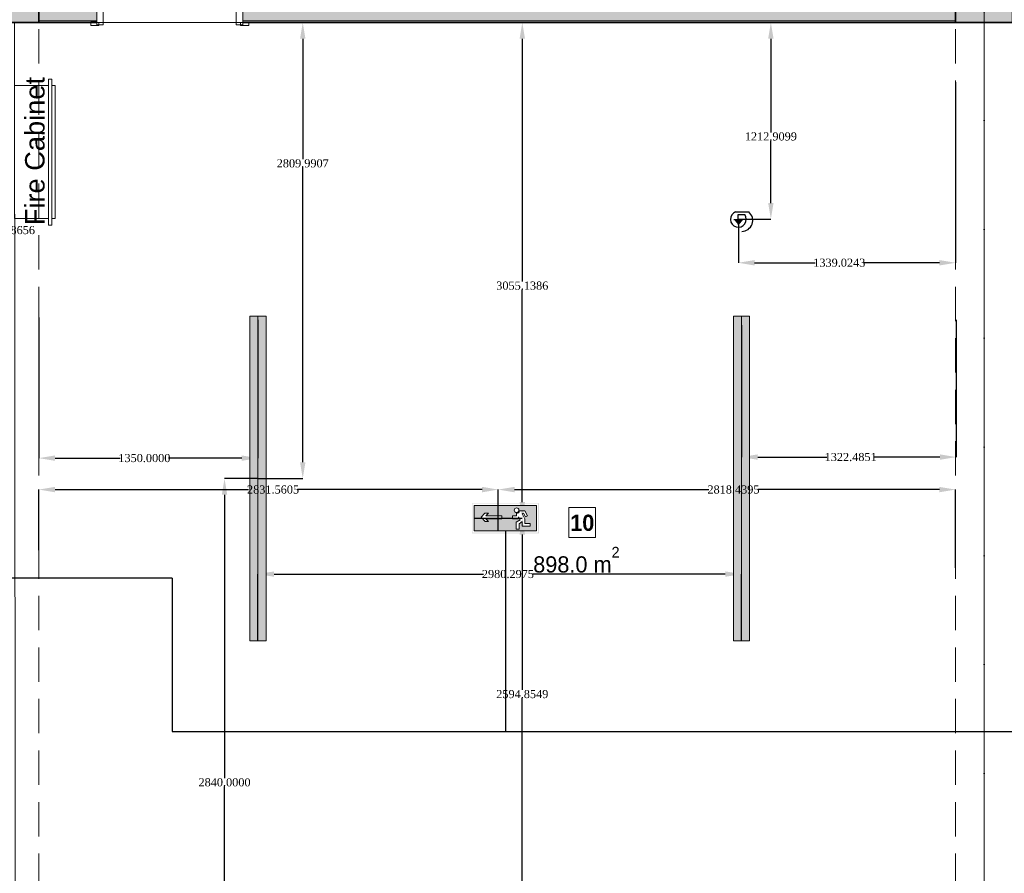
# Model space of a CAD drawing. Header units: inches. Extents: x -177438 to 34922, y -9538 to 55319.
# Tile 23 of 59: x -10174 to -4106, y 205 to 5464. Entities that reach past the tile are written whole.
import ezdxf
from ezdxf.enums import TextEntityAlignment as Align

# ---------------------------------------------------------------- set-up
doc = ezdxf.new("R2010")
doc.units = ezdxf.units.IN
doc.header["$MEASUREMENT"] = 0
doc.set_wipeout_variables(frame=1)
doc.linetypes.add('Dot & Dashed', pattern=[670.277762, 317.5, -176.388889, 0, -176.388874])
doc.linetypes.add('Hidden', pattern=[317.5, 211.666667, -105.833333])
for name, color, linetype in [('- ავარიული განათება', 7, 'Continuous'), ('- განათება', 7, 'Continuous'), ('New_Structural - Bearing', 7, 'Continuous'), ('Structural - Bearing', 7, 'Continuous'), ('Structural - Grid', 7, 'Continuous')]:
    doc.layers.add(name, color=color, linetype=linetype)
for name, color, linetype, lineweight in [('2D Drafting - General_Pen_No__1', 7, 'Continuous', 13), ('Interior - Furniture _Pen_No__20', 1, 'Continuous', 0), ('New_2D Drafting - General_Pen_No__2', 8, 'Continuous', 15), ('New_Annotation - Text_Pen_No__20', 1, 'Continuous', 0), ('New_Archicad Doors_Pen_No__1', 7, 'Continuous', 13), ('New_Structural - Bearing_Pen_No__1', 7, 'Continuous', 13), ('Structural - Bearing_Pen_No__20', 1, 'Continuous', 0)]:
    doc.layers.add(name, color=color, linetype=linetype, lineweight=lineweight)
for name, color, linetype, lineweight, true_color in [('New_Structural - Bearing_Pen_No__5', 7, 'Continuous', 25, 0x40a5ff), ('New_Structural - Bearing_Pen_No__57', 7, 'Continuous', 25, 0xdcd214), ('Structural - Bearing_Pen_No__102', 7, 'Continuous', 13, 0xcccccc), ('Structural - Bearing_Pen_No__161', 7, 'Continuous', 13, 0x6a6a6a), ('Structural - Bearing_Pen_No__28', 7, 'Continuous', 35, 0xa80f02), ('Structural - Bearing_Pen_No__81', 7, 'Continuous', 20, 0x6a6a6a), ('Structural - Grid_Pen_No__81', 7, 'Continuous', 20, 0x6a6a6a)]:
    doc.layers.add(name, color=color, linetype=linetype, lineweight=lineweight, true_color=true_color)
doc.styles.add('GENERATED_STYLE_1', font='txt')
doc.styles.add('GENERATED_STYLE_2', font='arial.ttf')
doc.styles.add('GENERATED_STYLE_3', font='txt')
doc.styles.add('GENERATED_STYLE_4', font='txt')
doc.styles.get("Standard").update_dxf_attribs({"font": 'arial.ttf'})
doc.dimstyles.get("Standard").update_dxf_attribs({"dimtxt": 0.18, "dimasz": 0.18, "dimexe": 0.18, "dimexo": 0.0625, "dimgap": 0.09, "dimtad": 0, "dimtih": 1, "dimtoh": 1, "dimdec": 4, "dimzin": 0, "dimdsep": 46, "dimtxsty": 'Standard', "dimcen": 0.09, "dimadec": 0, "dimazin": 0, "dimtfac": 1, "dimtdec": 4, "dimtofl": 0, "dimtmove": 0, "dimatfit": 3, "dimfxl": 1, "dimtolj": 1, "dimtzin": 0, "dimarcsym": 0})

# ---------------------------------------------------------------- blocks, each defined once
blk = doc.blocks.new('Door_4')
at = {"layer": 'New_Archicad Doors_Pen_No__1', "color": 7, "linetype": 'Continuous', "lineweight": 13}
for p, q in [((370, 0), (370, 820)), ((370, 820), (410, 820)), ((410, 820), (410, 0)), ((-487, 0), (-487, 19)), ((-487, 19), (-437, 19)), ((-437, 0), (-487, 0)), ((-450, 0), (-487, 0)), ((-450, 0), (-487, 0)), ((-410, 0), (-450, 0)), ((-450, 0), (-450, -115)), ((-450, 0), (-450, -10)), ((-450, 0), (-450, -10)), ((-437, 19), (-437, 0)), ((-410, -115), (-410, 0)), ((410, 0), (370, 0)), ((450, 0), (410, 0)), ((410, 0), (410, -115)), ((437, 19), (487, 19)), ((437, 0), (437, 19)), ((487, 0), (437, 0)), ((450, -115), (450, 0)), ((450, 0), (450, -10)), ((450, 0), (450, -10)), ((450, 0), (487, 0)), ((450, 0), (487, 0)), ((487, 19), (487, 0)), ((-450, -10), (-450, -90)), ((-450, -10), (-450, -90)), ((450, -10), (450, -90)), ((450, -10), (450, -90)), ((-487, -119), (-487, -100)), ((-487, -100), (-437, -100)), ((-450, -100), (-487, -100)), ((-450, -100), (-487, -100)), ((-437, -119), (-487, -119)), ((-450, -90), (-450, -100)), ((-450, -90), (-450, -100)), ((-450, -115), (-410, -115)), ((-437, -100), (-437, -119)), ((410, -115), (450, -115)), ((437, -100), (487, -100)), ((437, -119), (437, -100)), ((487, -119), (437, -119)), ((450, -90), (450, -100)), ((450, -90), (450, -100)), ((450, -100), (487, -100)), ((450, -100), (487, -100)), ((487, -100), (487, -119))]:
    blk.add_line(p, q, dxfattribs=at)
blk.add_arc((410, 0), 820, 90, 180, dxfattribs=at)
blk = doc.blocks.new('Wall_47', base_point=(-40833.8, 26488))
at = {"layer": 'New_Structural - Bearing_Pen_No__57', "linetype": 'Continuous', "lineweight": 25, "true_color": 0xdcd214}
for points in [[(-40833.8, 26498), (-40477.4, 26498), (-40477.4, 26578), (-40833.8, 26578)], [(-39577.4, 26498), (-35183.8, 26498), (-35183.8, 26578), (-39577.4, 26578)]]:
    blk.add_hatch(color=52, dxfattribs=at).paths.add_polyline_path(points)
at = {"layer": 'New_Structural - Bearing_Pen_No__1', "color": 7, "linetype": 'Continuous', "lineweight": 13}
for p, q in [((-40477.4, 26588), (-40477.4, 26578)), ((-39577.4, 26588), (-39577.4, 26578)), ((-40477.4, 26578), (-40477.4, 26498)), ((-39577.4, 26578), (-39577.4, 26498)), ((-40477.4, 26498), (-40477.4, 26488)), ((-39577.4, 26498), (-39577.4, 26488))]:
    blk.add_line(p, q, dxfattribs=at)
at = {"layer": 'New_Structural - Bearing_Pen_No__5', "color": 161, "linetype": 'Continuous', "lineweight": 25, "true_color": 0x40a5ff}
for p, q in [((-40477.4, 26588), (-40514.4, 26588)), ((-39577.4, 26588), (-39540.4, 26588)), ((-40477.4, 26578), (-40833.8, 26578)), ((-35183.8, 26578), (-39577.4, 26578)), ((-40833.8, 26498), (-40477.4, 26498)), ((-40477.4, 26488), (-40514.4, 26488)), ((-39577.4, 26498), (-35183.8, 26498)), ((-39577.4, 26488), (-39540.4, 26488))]:
    blk.add_line(p, q, dxfattribs=at)
at = {"layer": 'New_Structural - Bearing_Pen_No__5', "color": 161, "linetype": 'Continuous', "lineweight": 25, "true_color": 0x40a5ff, "flags": 128}
for points in [[(-40477.4, 26588), (-40833.8, 26588)], [(-35183.8, 26588), (-39577.4, 26588)], [(-40833.8, 26488), (-40477.4, 26488)], [(-39577.4, 26488), (-35183.8, 26488)]]:
    blk.add_lwpolyline(points, dxfattribs=at)
at = {"layer": 'New_Archicad Doors_Pen_No__1', "color": 7, "linetype": 'Continuous', "lineweight": 13, "xscale": -1, "zscale": 1000}
blk.add_blockref('Door_4', (-40027.4, 26588), dxfattribs=at)
blk = doc.blocks.new('Column_10', base_point=(-41008.8, 26663))
at = {"layer": 'Structural - Bearing_Pen_No__161', "linetype": 'Continuous', "lineweight": 0, "true_color": 0x6a6a6a}
blk.add_hatch(color=251, dxfattribs=at).paths.add_polyline_path([(-40833.8, 26488), (-40833.8, 26838), (-41183.8, 26838), (-41183.8, 26488)])
at = {"layer": 'Structural - Bearing_Pen_No__20', "color": 1, "linetype": 'Continuous', "lineweight": 0}
for p, q in [((-41008.8, 26743), (-41008.8, 26918)), ((-41088.8, 26663), (-41263.8, 26663)), ((-40928.8, 26663), (-40753.8, 26663)), ((-41008.8, 26583), (-41008.8, 26408))]:
    blk.add_line(p, q, dxfattribs=at)
blk.add_point((-41008.8, 26663), dxfattribs=at)
at = {"layer": 'Structural - Bearing_Pen_No__28', "color": 14, "linetype": 'Continuous', "lineweight": 35, "true_color": 0xa80f02, "flags": 128}
blk.add_lwpolyline([(-40833.8, 26488), (-40833.8, 26838), (-41183.8, 26838), (-41183.8, 26488)], close=True, dxfattribs=at)
blk = doc.blocks.new('Column_14', base_point=(-35008.8, 26663))
at = {"layer": 'Structural - Bearing_Pen_No__161', "linetype": 'Continuous', "lineweight": 0, "true_color": 0x6a6a6a}
blk.add_hatch(color=251, dxfattribs=at).paths.add_polyline_path([(-34833.8, 26488), (-34833.8, 26838), (-35183.8, 26838), (-35183.8, 26488)])
at = {"layer": 'Structural - Bearing_Pen_No__20', "color": 1, "linetype": 'Continuous', "lineweight": 0}
for p, q in [((-35008.8, 26743), (-35008.8, 26918)), ((-35088.8, 26663), (-35263.8, 26663)), ((-34928.8, 26663), (-34753.8, 26663)), ((-35008.8, 26583), (-35008.8, 26408))]:
    blk.add_line(p, q, dxfattribs=at)
blk.add_point((-35008.8, 26663), dxfattribs=at)
at = {"layer": 'Structural - Bearing_Pen_No__28', "color": 14, "linetype": 'Continuous', "lineweight": 35, "true_color": 0xa80f02, "flags": 128}
blk.add_lwpolyline([(-34833.8, 26488), (-34833.8, 26838), (-35183.8, 26838), (-35183.8, 26488)], close=True, dxfattribs=at)
blk = doc.blocks.new('Fire Hose Cabinet')
at = {"layer": 'Interior - Furniture _Pen_No__20', "color": 1, "linetype": 'Continuous', "lineweight": 0}
for p, q in [((860, 250), (40, 250)), ((40, 250), (40, 40)), ((860, 40), (860, 250)), ((900, 40), (0, 40)), ((0, 40), (0, 20)), ((0, 20), (900, 20)), ((40, 40), (860, 40)), ((860, 20), (40, 20)), ((40, 20), (40, 0)), ((40, 0), (860, 0)), ((860, 0), (860, 20)), ((900, 20), (900, 40))]:
    blk.add_line(p, q, dxfattribs=at)
at = {"layer": 'Interior - Furniture _Pen_No__20', "color": 1, "linetype": 'Continuous', "lineweight": 0, "style": 'GENERATED_STYLE_2'}
blk.add_attdef('txt', text='', height=120, dxfattribs=at).set_placement((450, 130.9), align=Align.MIDDLE_CENTER)
blk = doc.blocks.new('Standard grid marker_2')
at = {"layer": 'Structural - Grid_Pen_No__81', "color": 251, "linetype": 'Continuous', "lineweight": 20, "true_color": 0x6a6a6a}
blk.add_line((1000, 0), (27734.9, 0), dxfattribs=at)
at = {"layer": 'Structural - Grid_Pen_No__81', "color": 251, "lineweight": 20, "true_color": 0x6a6a6a, "style": 'GENERATED_STYLE_3'}
for tag, p in [('AC_MarkerText_1_0', (-1.5, -46.7)), ('AC_MarkerText_1_1', (28933.4, -46.7))]:
    blk.add_attdef(tag, text='', height=100, rotation=270, dxfattribs=at).set_placement(p, align=Align.TOP_CENTER)
blk = doc.blocks.new('Beam_7', base_point=(-35008.8, 14663))
at = {"layer": 'Structural - Bearing_Pen_No__102', "color": 254, "linetype": 'Hidden', "lineweight": 13, "true_color": 0xcccccc}
blk.add_line((-35183.8, 20838), (-35183.8, 26488), dxfattribs=at)
at = {"layer": 'Structural - Bearing_Pen_No__81', "color": 251, "linetype": 'Dot & Dashed', "lineweight": 20, "true_color": 0x6a6a6a}
blk.add_line((-35008.8, 14663), (-35008.8, 32663), dxfattribs=at)
blk = doc.blocks.new('Beam_8', base_point=(-41008.8, 14663))
at = {"layer": 'Structural - Bearing_Pen_No__102', "color": 254, "linetype": 'Hidden', "lineweight": 13, "true_color": 0xcccccc}
blk.add_line((-40833.8, 20838), (-40833.8, 26488), dxfattribs=at)
blk = doc.blocks.new('Beam_12', base_point=(-47008.8, 26663))
at = {"layer": 'Structural - Bearing_Pen_No__102', "color": 254, "linetype": 'Hidden', "lineweight": 13, "true_color": 0xcccccc}
blk.add_line((-40833.8, 26488), (-35183.8, 26488), dxfattribs=at)
blk = doc.blocks.new('მოძრაობის დეტექტორი')
at = {"layer": '- განათება'}
h = blk.add_hatch(color=6, dxfattribs=at)
h.dxf.hatch_style = 1
h.paths.add_polyline_path([(-100, -1), (1, -123), (100, 1)])
at = {"layer": '- განათება', "color": 6}
for p, q in [((-100, -1), (100, 1)), ((-58, 165), (233, 165)), ((0, 106), (143, 106)), ((1, -123), (100, 1))]:
    blk.add_line(p, q, dxfattribs=at)
blk.add_lwpolyline([(0, 0), (0, 106)], dxfattribs=at)
for centre, radius, start, end in [((3, 0), 176, 110.3272, 37.1447), ((77, -23), 245, 270.0765, 50.2358)]:
    blk.add_arc(centre, radius, start, end, dxfattribs=at)
blk = doc.blocks.new('მოძრაობის დედექტორი')
at = {"layer": '- განათება', "color": 6}
blk.add_blockref('მოძრაობის დეტექტორი', (0, 0), dxfattribs=at)
blk = doc.blocks.new('*D853')
at = {"layer": '- განათება', "color": 0, "lineweight": -2, "transparency": 16777216}
for p, q in [((-10861.1, 4602.1), (-10861.1, 4167.3)), ((-10456.3, 4610.8), (-10456.3, 4167.3)), ((-10761.1, 4167.5), (-10556.3, 4167.5)), ((-10456.3, 4167.5), (-10356.3, 4167.5))]:
    blk.add_line(p, q, dxfattribs=at)
at = {"layer": '- განათება', "color": 0, "transparency": 16777216}
for points in [[(-10761.1, 4184.2), (-10761.1, 4150.8), (-10861.1, 4167.5)], [(-10556.3, 4184.2), (-10556.3, 4150.8), (-10456.3, 4167.5)]]:
    blk.add_solid(points, dxfattribs=at)
at = {"layer": 'Defpoints', "color": 0, "transparency": 16777216}
for p in [(-10861.1, 4602.1), (-10456.3, 4610.9), (-10861.1, 4167.5)]:
    blk.add_point(p, dxfattribs=at)
at = {"layer": '- განათება', "color": 0, "transparency": 16777216, "insert": (-10221.7, 4167.5), "char_height": 50, "attachment_point": 5}
blk.add_mtext('\\A1;{\\fSylfaen|b0|i0|c0|p18;404.8656}', dxfattribs=at)
blk = doc.blocks.new('*D937')
at = {"layer": '- განათება', "color": 0, "lineweight": -2, "transparency": 16777216}
for p, q in [((-8784.8, 5447.3), (-8429.8, 5447.3)), ((-8430, 5347.3), (-8430, 4604.5)), ((-8430, 2737.3), (-8430, 4553.1)), ((-8706.2, 2637.3), (-8429.8, 2637.3))]:
    blk.add_line(p, q, dxfattribs=at)
at = {"layer": '- განათება', "color": 0, "transparency": 16777216}
for points in [[(-8446.7, 5347.3), (-8413.3, 5347.3), (-8430, 5447.3)], [(-8446.7, 2737.3), (-8413.3, 2737.3), (-8430, 2637.3)]]:
    blk.add_solid(points, dxfattribs=at)
at = {"layer": 'Defpoints', "color": 0, "transparency": 16777216}
for p in [(-8784.9, 5447.3), (-8430, 5447.3), (-8706.3, 2637.3)]:
    blk.add_point(p, dxfattribs=at)
at = {"layer": '- განათება', "color": 0, "transparency": 16777216, "insert": (-8430, 4578.8), "char_height": 50, "attachment_point": 5}
blk.add_mtext('\\A1;{\\fSylfaen|b0|i0|c0|p18;2809.9907}', dxfattribs=at)
blk = doc.blocks.new('*D938')
at = {"layer": '- განათება', "color": 0, "lineweight": -2, "transparency": 16777216}
for p, q in [((-8706.3, 1637.3), (-8706.3, 2048.5)), ((-8606.3, 2048.3), (-7316.7, 2048.3)), ((-5826, 2048.3), (-7014.3, 2048.3)), ((-5726, 1637.3), (-5726, 2048.5))]:
    blk.add_line(p, q, dxfattribs=at)
at = {"layer": '- განათება', "color": 0, "transparency": 16777216}
for points in [[(-8606.3, 2064.9), (-8606.3, 2031.6), (-8706.3, 2048.3)], [(-5826, 2064.9), (-5826, 2031.6), (-5726, 2048.3)]]:
    blk.add_solid(points, dxfattribs=at)
at = {"layer": 'Defpoints', "color": 0, "transparency": 16777216}
for p in [(-8706.3, 2048.3), (-8706.3, 1637.3), (-5726, 1637.3)]:
    blk.add_point(p, dxfattribs=at)
at = {"layer": '- განათება', "color": 0, "transparency": 16777216, "insert": (-7165.5, 2048.3), "char_height": 50, "attachment_point": 5}
blk.add_mtext('\\A1;{\\fSylfaen|b0|i0|c0|p18;2980.2975}', dxfattribs=at)
blk = doc.blocks.new('*D939')
at = {"layer": '- განათება', "color": 0, "lineweight": -2, "transparency": 16777216}
for p, q in [((-8706.3, 2637.3), (-8912.2, 2637.3)), ((-8912, 2537.3), (-8912, 790.6)), ((-8912, -102.7), (-8912, 739.4)), ((-8712.5, -202.7), (-8912.2, -202.7))]:
    blk.add_line(p, q, dxfattribs=at)
at = {"layer": '- განათება', "color": 0, "transparency": 16777216}
for points in [[(-8928.7, 2537.3), (-8895.3, 2537.3), (-8912, 2637.3)], [(-8928.7, -102.7), (-8895.3, -102.7), (-8912, -202.7)]]:
    blk.add_solid(points, dxfattribs=at)
at = {"layer": 'Defpoints', "color": 0, "transparency": 16777216}
for p in [(-8912, 2637.3), (-8706.3, 2637.3), (-8712.5, -202.7)]:
    blk.add_point(p, dxfattribs=at)
at = {"layer": '- განათება', "color": 0, "transparency": 16777216, "insert": (-8912, 765), "char_height": 50, "attachment_point": 5}
blk.add_mtext('\\A1;{\\fSylfaen|b0|i0|c0|p18;2840.0000}', dxfattribs=at)
blk = doc.blocks.new('*D940')
at = {"layer": '- განათება', "color": 0, "lineweight": -2, "transparency": 16777216}
for p, q in [((-10056.3, 3628.4), (-10056.3, 2762.6)), ((-8706.3, 3615.2), (-8706.3, 2762.6)), ((-9956.3, 2762.8), (-9555.6, 2762.8)), ((-8806.3, 2762.8), (-9256.4, 2762.8))]:
    blk.add_line(p, q, dxfattribs=at)
at = {"layer": '- განათება', "color": 0, "transparency": 16777216}
for points in [[(-9956.3, 2779.4), (-9956.3, 2746.1), (-10056.3, 2762.8)], [(-8806.3, 2779.4), (-8806.3, 2746.1), (-8706.3, 2762.8)]]:
    blk.add_solid(points, dxfattribs=at)
at = {"layer": 'Defpoints', "color": 0, "transparency": 16777216}
for p in [(-10056.3, 3628.5), (-8706.3, 3615.3), (-10056.3, 2762.8)]:
    blk.add_point(p, dxfattribs=at)
at = {"layer": '- განათება', "color": 0, "transparency": 16777216, "insert": (-9406, 2762.8), "char_height": 50, "attachment_point": 5}
blk.add_mtext('\\A1;{\\fSylfaen|b0|i0|c0|p18;1350.0000}', dxfattribs=at)
blk = doc.blocks.new('*D941')
at = {"layer": '- განათება', "color": 0, "lineweight": -2, "transparency": 16777216}
for p, q in [((-5726, 3581.4), (-5726, 2769.1)), ((-4403.5, 3615.2), (-4403.5, 2769.1)), ((-5626, 2769.3), (-5200.1, 2769.3)), ((-4503.5, 2769.3), (-4906.3, 2769.3))]:
    blk.add_line(p, q, dxfattribs=at)
at = {"layer": '- განათება', "color": 0, "transparency": 16777216}
for points in [[(-5626, 2785.9), (-5626, 2752.6), (-5726, 2769.3)], [(-4503.5, 2785.9), (-4503.5, 2752.6), (-4403.5, 2769.3)]]:
    blk.add_solid(points, dxfattribs=at)
at = {"layer": 'Defpoints', "color": 0, "transparency": 16777216}
for p in [(-5726, 3581.5), (-4403.5, 3615.3), (-5726, 2769.3)]:
    blk.add_point(p, dxfattribs=at)
at = {"layer": '- განათება', "color": 0, "transparency": 16777216, "insert": (-5053.2, 2769.3), "char_height": 50, "attachment_point": 5}
blk.add_mtext('\\A1;{\\fSylfaen|b0|i0|c0|p18;1322.4851}', dxfattribs=at)
blk = doc.blocks.new('*D1002')
at = {"layer": '- განათება', "color": 0, "lineweight": -2, "transparency": 16777216}
for p, q in [((-4406.3, 5080.3), (-4406.3, 3966.3)), ((-5745.3, 4234.3), (-5745.3, 3966.3)), ((-5645.3, 3966.5), (-5272.7, 3966.5)), ((-4506.3, 3966.5), (-4973.9, 3966.5))]:
    blk.add_line(p, q, dxfattribs=at)
at = {"layer": '- განათება', "color": 0, "transparency": 16777216}
for points in [[(-5645.3, 3983.2), (-5645.3, 3949.8), (-5745.3, 3966.5)], [(-4506.3, 3983.2), (-4506.3, 3949.8), (-4406.3, 3966.5)]]:
    blk.add_solid(points, dxfattribs=at)
at = {"layer": 'Defpoints', "color": 0, "transparency": 16777216}
for p in [(-4406.3, 5080.4), (-5745.3, 4234.4), (-5745.3, 3966.5)]:
    blk.add_point(p, dxfattribs=at)
at = {"layer": '- განათება', "color": 0, "transparency": 16777216, "insert": (-5123.3, 3966.5), "char_height": 50, "attachment_point": 5}
blk.add_mtext('\\A1;{\\fSylfaen|b0|i0|c0|p18;1339.0243}', dxfattribs=at)
blk = doc.blocks.new('*D1003')
at = {"layer": '- განათება', "color": 0, "lineweight": -2, "transparency": 16777216}
for p, q in [((-5731.4, 5447.3), (-5544.9, 5447.3)), ((-5545, 5347.3), (-5545, 4770.2)), ((-5545, 4334.4), (-5545, 4718.8)), ((-5746, 4234.4), (-5544.9, 4234.4))]:
    blk.add_line(p, q, dxfattribs=at)
at = {"layer": '- განათება', "color": 0, "transparency": 16777216}
for points in [[(-5561.7, 5347.3), (-5528.4, 5347.3), (-5545, 5447.3)], [(-5561.7, 4334.4), (-5528.4, 4334.4), (-5545, 4234.4)]]:
    blk.add_solid(points, dxfattribs=at)
at = {"layer": 'Defpoints', "color": 0, "transparency": 16777216}
for p in [(-5731.5, 5447.3), (-5746.1, 4234.4), (-5545, 4234.4)]:
    blk.add_point(p, dxfattribs=at)
at = {"layer": '- განათება', "color": 0, "transparency": 16777216, "insert": (-5545, 4744.5), "char_height": 50, "attachment_point": 5}
blk.add_mtext('\\A1;{\\fSylfaen|b0|i0|c0|p18;1212.9099}', dxfattribs=at)
blk = doc.blocks.new('ექსიტიი')
at = {"layer": '- ავარიული განათება', "linetype": 'Continuous', "lineweight": 35}
h = blk.add_hatch(color=7, dxfattribs=at)
h.paths.add_polyline_path([(-16445, -14820), (-15391, -14820), (-15391, -14349), (-16445, -14349)])
h.paths.add_polyline_path([(-15397, -14813), (-16438, -14813), (-16438, -14356), (-15397, -14356)], flags=0)
at = {"layer": '- ავარიული განათება', "transparency": 33554687}
h = blk.add_hatch(color=3, dxfattribs=at)
h.dxf.hatch_style = 1
h.paths.add_polyline_path([(-16408, -14386), (-16408, -14785), (-15428, -14785), (-15428, -14386)])
h.paths.add_polyline_path([(-15863, -14548), (-15610, -14548), (-15650, -14505), (-15594, -14505), (-15534, -14570), (-15597, -14635), (-15652, -14635), (-15611, -14593), (-15863, -14593)], flags=16)
h.paths.add_polyline_path([(-16057, -14458, -1), (-16132, -14458, -1)], flags=16)
h.paths.add_polyline_path([(-16029, -14548), (-16029, -14593), (-16141, -14593), (-16150, -14610), (-16089, -14647), (-16089, -14758), (-16133, -14758), (-16133, -14671), (-16181, -14638), (-16181, -14712), (-16310, -14712), (-16310, -14670), (-16225, -14670), (-16225, -14570), (-16268, -14545), (-16223, -14469), (-16142, -14469, 0.505536), (-16092, -14503), (-16092, -14548)], flags=16)
at = {"layer": '- ავარიული განათება', "color": 7, "linetype": 'Continuous', "lineweight": 13}
for p, q in [((-15428, -14386), (-16408, -14386)), ((-16408, -14386), (-16408, -14785)), ((-15428, -14785), (-15428, -14386)), ((-16223, -14469), (-16268, -14545)), ((-16268, -14545), (-16233, -14565)), ((-16233, -14565), (-16200, -14503)), ((-16180, -14509), (-16225, -14592)), ((-16142, -14469), (-16223, -14469)), ((-16200, -14503), (-16180, -14509)), ((-16150, -14610), (-16126, -14561)), ((-16126, -14561), (-16126, -14593)), ((-16092, -14548), (-16092, -14503)), ((-16029, -14548), (-16092, -14548)), ((-16029, -14593), (-16029, -14548)), ((-15610, -14548), (-15863, -14548)), ((-15863, -14548), (-15863, -14593)), ((-15594, -14505), (-15650, -14505)), ((-15650, -14505), (-15610, -14548)), ((-15597, -14635), (-15534, -14570)), ((-15534, -14570), (-15594, -14505)), ((-16225, -14670), (-16310, -14670)), ((-16310, -14670), (-16310, -14712)), ((-16310, -14712), (-16181, -14712)), ((-16225, -14592), (-16225, -14670)), ((-16181, -14712), (-16181, -14638)), ((-16181, -14638), (-16133, -14671)), ((-16089, -14647), (-16150, -14610)), ((-16133, -14671), (-16133, -14758)), ((-16126, -14593), (-16029, -14593)), ((-16089, -14758), (-16089, -14647)), ((-15863, -14593), (-15611, -14593)), ((-15611, -14593), (-15652, -14635)), ((-15652, -14635), (-15597, -14635)), ((-16408, -14785), (-15428, -14785)), ((-16133, -14758), (-16089, -14758))]:
    blk.add_line(p, q, dxfattribs=at)
for centre, start, end in [((-16094, -14458), 360, 180), ((-16104, -14468), 181.7955, 289.0684), ((-16094, -14458), 180, 0)]:
    blk.add_arc(centre, 37.2, start, end, dxfattribs=at)
blk = doc.blocks.new('*D1116')
at = {"layer": '- ავარიული განათება', "color": 0, "lineweight": -2, "transparency": 16777216}
for p, q in [((-7372.6, 2392.1), (-7076.9, 2392.1)), ((-7077, 2292.1), (-7077, 1334.2)), ((-7077, -102.7), (-7077, 1282.8)), ((-7486.1, -202.7), (-7076.9, -202.7))]:
    blk.add_line(p, q, dxfattribs=at)
at = {"layer": '- ავარიული განათება', "color": 0, "transparency": 16777216}
for points in [[(-7093.7, 2292.1), (-7060.4, 2292.1), (-7077, 2392.1)], [(-7093.7, -102.7), (-7060.4, -102.7), (-7077, -202.7)]]:
    blk.add_solid(points, dxfattribs=at)
at = {"layer": 'Defpoints', "color": 0, "transparency": 16777216}
for p in [(-7372.7, 2392.1), (-7077, 2392.1), (-7486.1, -202.7)]:
    blk.add_point(p, dxfattribs=at)
at = {"layer": '- ავარიული განათება', "color": 0, "transparency": 16777216, "insert": (-7077, 1308.5), "char_height": 50, "attachment_point": 5}
blk.add_mtext('\\A1;{\\fSylfaen|b0|i0|c0|p18;2594.8549}', dxfattribs=at)
blk = doc.blocks.new('*D1119')
at = {"layer": '- ავარიული განათება', "color": 0, "lineweight": -2, "transparency": 16777216}
for p, q in [((-7372.9, 5447.3), (-7076.7, 5447.3)), ((-7076.9, 5347.3), (-7076.9, 3851)), ((-7076.9, 2492.1), (-7076.9, 3799.7)), ((-7372.6, 2392.1), (-7076.7, 2392.1))]:
    blk.add_line(p, q, dxfattribs=at)
at = {"layer": '- ავარიული განათება', "color": 0, "transparency": 16777216}
for points in [[(-7093.5, 5347.3), (-7060.2, 5347.3), (-7076.9, 5447.3)], [(-7093.5, 2492.1), (-7060.2, 2492.1), (-7076.9, 2392.1)]]:
    blk.add_solid(points, dxfattribs=at)
at = {"layer": 'Defpoints', "color": 0, "transparency": 16777216}
for p in [(-7373, 5447.3), (-7076.9, 5447.3), (-7372.7, 2392.1)]:
    blk.add_point(p, dxfattribs=at)
at = {"layer": '- ავარიული განათება', "color": 0, "transparency": 16777216, "insert": (-7076.9, 3825.4), "char_height": 50, "attachment_point": 5}
blk.add_mtext('\\A1;{\\fSylfaen|b0|i0|c0|p18;3055.1386}', dxfattribs=at)
blk = doc.blocks.new('*D1120')
at = {"layer": '- ავარიული განათება', "color": 0, "lineweight": -2, "transparency": 16777216}
for p, q in [((-10056.3, 2196.2), (-10056.3, 2569.2)), ((-9956.3, 2569), (-8764.2, 2569)), ((-7324.7, 2569), (-8461.8, 2569)), ((-7224.7, 2314.2), (-7224.7, 2569.2))]:
    blk.add_line(p, q, dxfattribs=at)
at = {"layer": '- ავარიული განათება', "color": 0, "transparency": 16777216}
for points in [[(-9956.3, 2585.7), (-9956.3, 2552.3), (-10056.3, 2569)], [(-7324.7, 2585.7), (-7324.7, 2552.3), (-7224.7, 2569)]]:
    blk.add_solid(points, dxfattribs=at)
at = {"layer": 'Defpoints', "color": 0, "transparency": 16777216}
for p in [(-10056.3, 2569), (-7224.7, 2314.2), (-10056.3, 2196.2)]:
    blk.add_point(p, dxfattribs=at)
at = {"layer": '- ავარიული განათება', "color": 0, "transparency": 16777216, "insert": (-8613, 2569), "char_height": 50, "attachment_point": 5}
blk.add_mtext('\\A1;{\\fSylfaen|b0|i0|c0|p18;2831.5605}', dxfattribs=at)
blk = doc.blocks.new('*D1121')
at = {"layer": '- ავარიული განათება', "color": 0, "lineweight": -2, "transparency": 16777216}
for p, q in [((-7224.7, 2314.2), (-7224.7, 2569.2)), ((-7124.7, 2569), (-5926.7, 2569)), ((-4506.3, 2569), (-5624.3, 2569)), ((-4406.3, 2087.1), (-4406.3, 2569.2))]:
    blk.add_line(p, q, dxfattribs=at)
at = {"layer": '- ავარიული განათება', "color": 0, "transparency": 16777216}
for points in [[(-7124.7, 2585.7), (-7124.7, 2552.3), (-7224.7, 2569)], [(-4506.3, 2585.7), (-4506.3, 2552.3), (-4406.3, 2569)]]:
    blk.add_solid(points, dxfattribs=at)
at = {"layer": 'Defpoints', "color": 0, "transparency": 16777216}
for p in [(-7224.7, 2569), (-7224.7, 2314.2), (-4406.3, 2087)]:
    blk.add_point(p, dxfattribs=at)
at = {"layer": '- ავარიული განათება', "color": 0, "transparency": 16777216, "insert": (-5775.5, 2569), "char_height": 50, "attachment_point": 5}
blk.add_mtext('\\A1;{\\fSylfaen|b0|i0|c0|p18;2818.4395}', dxfattribs=at)

msp = doc.modelspace()

# ---------------------------------------------------------------- hatches: boundary and pattern name
at = {"layer": '- განათება', "linetype": 'Continuous', "lineweight": 0, "true_color": 0xbfbf00}
for points in [[(-8756.28398, 3637.28394), (-8656.28398, 3637.28394), (-8656.28398, 1637.28394), (-8756.28398, 1637.28394)], [(-5775.98649, 3637.28394), (-5675.98649, 3637.28394), (-5675.98649, 1637.28394), (-5775.98649, 1637.28394)]]:
    msp.add_hatch(color=52, dxfattribs=at).paths.add_polyline_path(points)

# ---------------------------------------------------------------- linework, layer by layer
at = {"layer": '- ავარიული განათება', "color": 3}
for points in [[(-9234.9423, 2023.58056), (-14219.08592, 2023.58056), (-14219.08592, 3095.83908)], [(-7180.87432, 2314.15804), (-7180.87432, 1077.80094)]]:
    msp.add_lwpolyline(points, dxfattribs=at)
at = {"layer": '- განათება', "color": 7, "linetype": 'Continuous', "lineweight": 13}
for p, q in [((-8706.28398, 3637.28394), (-8706.28398, 1637.28394)), ((-5725.98649, 3637.28394), (-5725.98649, 1637.28394))]:
    msp.add_line(p, q, dxfattribs=at)
at = {"layer": '- განათება', "color": 8, "linetype": 'Continuous', "lineweight": 15, "flags": 128}
for points in [[(-8756.28398, 3637.28394), (-8656.28398, 3637.28394), (-8656.28398, 1637.28394), (-8756.28398, 1637.28394)], [(-5775.98649, 3637.28394), (-5675.98649, 3637.28394), (-5675.98649, 1637.28394), (-5775.98649, 1637.28394)]]:
    msp.add_lwpolyline(points, close=True, dxfattribs=at)
at = {"layer": 'New_2D Drafting - General_Pen_No__2', "color": 8, "linetype": 'Continuous', "lineweight": 15, "flags": 128}
msp.add_lwpolyline([(31743.71602, -6352.71606), (31743.71602, 17997.28394), (4444.69471, 17997.28394), (1811.01254, 11797.28394), (1811.01254, 11597.28394), (-4056.28398, 11597.28394), (-4056.28398, 5447.28396), (-10206.28398, 5447.27184), (-10195.74273, -6352.71606)], close=True, dxfattribs=at)

# ---------------------------------------------------------------- block references
at = {"layer": '- ავარიული განათება', "xscale": -0.3911874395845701, "yscale": 0.3911874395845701, "zscale": 0.3911874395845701}
msp.add_blockref('ექსიტიი', (-13407.75235, 8097.76241), dxfattribs=at)
at = {"layer": '- განათება', "color": 6, "xscale": 0.2773570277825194, "yscale": 0.2773570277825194, "zscale": 0.2773570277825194}
msp.add_blockref('მოძრაობის დედექტორი', (-5746.07388, 4234.37079), dxfattribs=at)
at = {"layer": 'Interior - Furniture _Pen_No__20', "color": 1, "linetype": 'Continuous', "lineweight": 0}
ref = msp.add_blockref('Fire Hose Cabinet', (-9956.28398, 4198.77785), dxfattribs=dict(at, zscale=1000, rotation=89.99999999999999))
ref.add_attrib('txt', 'Fire Cabinet', dxfattribs={"color": 1, "linetype": 'Continuous', "lineweight": 0, "height": 120, "rotation": 90, "style": 'GENERATED_STYLE_2'}).set_placement((-10081.28398, 4654.63081), align=Align.MIDDLE_CENTER)
at = {"layer": 'New_Structural - Bearing', "color": 7, "lineweight": 35}
msp.add_blockref('Wall_47', (-10056.28398, 5447.28394), dxfattribs=at)
at = {"layer": 'Structural - Bearing', "color": 254, "lineweight": 13, "true_color": 0xcccccc}
for name, p in [('Beam_8', (-10231.28398, -6377.71606)), ('Beam_7', (-4231.28398, -6377.71606)), ('Beam_12', (-16231.28398, 5622.28394))]:
    msp.add_blockref(name, p, dxfattribs=at)
at = {"layer": 'Structural - Bearing', "color": 14, "lineweight": 35, "true_color": 0xa80f02}
for name, p in [('Column_10', (-10231.28398, 5622.28394)), ('Column_14', (-4231.28398, 5622.28394))]:
    msp.add_blockref(name, p, dxfattribs=at)
at = {"layer": 'Structural - Grid', "color": 8, "linetype": 'Continuous', "lineweight": 15, "zscale": 1000, "rotation": 90}
msp.add_blockref('Standard grid marker_2', (-4231.28398, -9337.64184), dxfattribs=at)

# ---------------------------------------------------------------- texts
at = {"layer": '2D Drafting - General_Pen_No__1', "color": 7, "lineweight": 13, "insert": (-7009.73002, 2056.37154), "char_height": 100, "attachment_point": 7, "style": 'GENERATED_STYLE_1'}
msp.add_mtext('{\\fBOG 2018|b0|i0|c0|p0;898.0 m{\\H0.66x;\\S2^  ;}}', dxfattribs=at)

# ---------------------------------------------------------------- dimensions: what is measured, and where the dimension line sits
at = {"layer": '- ავარიული განათება', "color": 1}
for base, p1, p2, angle, picture, middle in [((-7076.85402, 5447.27742), (-7372.65542, 2392.13886), (-7373.00001, 5447.27742), 90, '*D1119', (-7076.85402, 3825.3741)), ((-10056.28398, 2569), (-7224.72347, 2314.15804), (-10056.28398, 2196.15804), 180, '*D1120', (-8613, 2569)), ((-7077.03402, 2392.13886), (-7486.1225, -202.71606), (-7372.65542, 2392.13886), 90, '*D1116', (-7077.03402, 1308.5))]:
    dim = msp.add_linear_dim(base=base, p1=p1, p2=p2, angle=angle, text='{\\fSylfaen|b0|i0|c0|p18;<>}', dimstyle='Standard', override={"dimtxt": 50, "dimasz": 100}, dxfattribs=at)
    dim.commit()
    dim.dimension.update_dxf_attribs({"geometry": picture, "text_midpoint": middle, "dimtype": 160})
at = {"layer": '- განათება', "color": 1}
for base, p1, p2, angle, picture, middle in [((-8430, 5447.27468), (-8706.28398, 2637.28394), (-8784.89128, 5447.27468), 90, '*D937', (-8430, 4578.78233)), ((-5545.03144, 4234.37079), (-5731.50001, 5447.28066), (-5746.07388, 4234.37079), 270, '*D1003', (-5545.03144, 4744.5)), ((-5745.30825, 3966.5), (-4406.28398, 5080.37079), (-5745.30825, 4234.38522), 180, '*D1002', (-5123.2899, 3966.5)), ((-10861.14961, 4167.5), (-10456.28398, 4610.90581), (-10861.14961, 4602.12187), 180, '*D853', (-10221.69291, 4167.5)), ((-10056.28398, 2762.78233), (-8706.28398, 3615.28233), (-10056.28398, 3628.5), 180, '*D940', (-9405.98509, 2762.78233)), ((-5725.98649, 2769.28233), (-4403.5014, 3615.28233), (-5725.98649, 3581.5), 180, '*D941', (-5053.20251, 2769.28233)), ((-8911.98509, 2637.28394), (-8712.48509, -202.71606), (-8706.28398, 2637.28394), 90, '*D939', (-8911.98509, 765)), ((-8706.28398, 2048.28233), (-5725.98649, 1637.28394), (-8706.28398, 1637.28394), 180, '*D938', (-7165.48509, 2048.28233))]:
    dim = msp.add_linear_dim(base=base, p1=p1, p2=p2, angle=angle, text='{\\fSylfaen|b0|i0|c0|p18;<>}', dimstyle='Standard', override={"dimtxt": 50, "dimasz": 100}, dxfattribs=at)
    dim.commit()
    dim.dimension.update_dxf_attribs({"geometry": picture, "text_midpoint": middle, "dimtype": 160})

# ---------------------------------------------------------------- next in the draw order: wipeouts: each hides what was drawn before it
at = {"color": 1, "linetype": 'Continuous', "lineweight": 0, "ltscale": 220985.762886}
msp.add_wipeout([(-6789.0946, 2274.40151), (-6625.7486, 2274.40151), (-6625.7486, 2459.25051), (-6789.0946, 2459.25051)], dxfattribs=at).dxf.layer = 'New_Annotation - Text_Pen_No__20'

# ---------------------------------------------------------------- next in the draw order: linework, layer by layer
at = {"layer": '- ავარიული განათება', "color": 3}
msp.add_lwpolyline([(-9234.9423, 2023.58056), (-9234.9423, 1077.80094), (4739.22924, 1077.80094), (4739.22924, 2314.15804)], dxfattribs=at)
at = {"layer": 'New_Annotation - Text_Pen_No__20', "color": 1, "linetype": 'Continuous', "lineweight": 0, "flags": 128}
msp.add_lwpolyline([(-6789.0946, 2274.40151), (-6625.7486, 2274.40151), (-6625.7486, 2459.25051), (-6789.0946, 2459.25051), (-6789.0946, 2274.40151)], close=True, dxfattribs=at)

# ---------------------------------------------------------------- next in the draw order: texts
at = {"layer": 'New_Annotation - Text_Pen_No__20', "color": 1, "linetype": 'Continuous', "lineweight": 0, "insert": (-6707.4216, 2414.3293), "char_height": 100, "attachment_point": 2, "style": 'GENERATED_STYLE_4'}
msp.add_mtext('\\A1;{\\pqc;\\fBOG 2018|b1|i0|c0|p0;\\W1.000000;1\\fBOG 2018|b1|i0|c0|p0;\\W1.000000;0}', dxfattribs=at)

# ---------------------------------------------------------------- next in the draw order: dimensions: what is measured, and where the dimension line sits
at = {"layer": '- ავარიული განათება', "color": 1}
dim = msp.add_linear_dim(base=(-7224.72347, 2569), p1=(-4406.28398, 2087), p2=(-7224.72347, 2314.15804), angle=180, text='{\\fSylfaen|b0|i0|c0|p18;<>}', dimstyle='Standard', override={"dimtxt": 50, "dimasz": 100}, dxfattribs=at)
dim.commit()
dim.dimension.update_dxf_attribs({"geometry": '*D1121', "text_midpoint": (-5775.5, 2569), "dimtype": 160})

doc.saveas('drawing.dxf')
